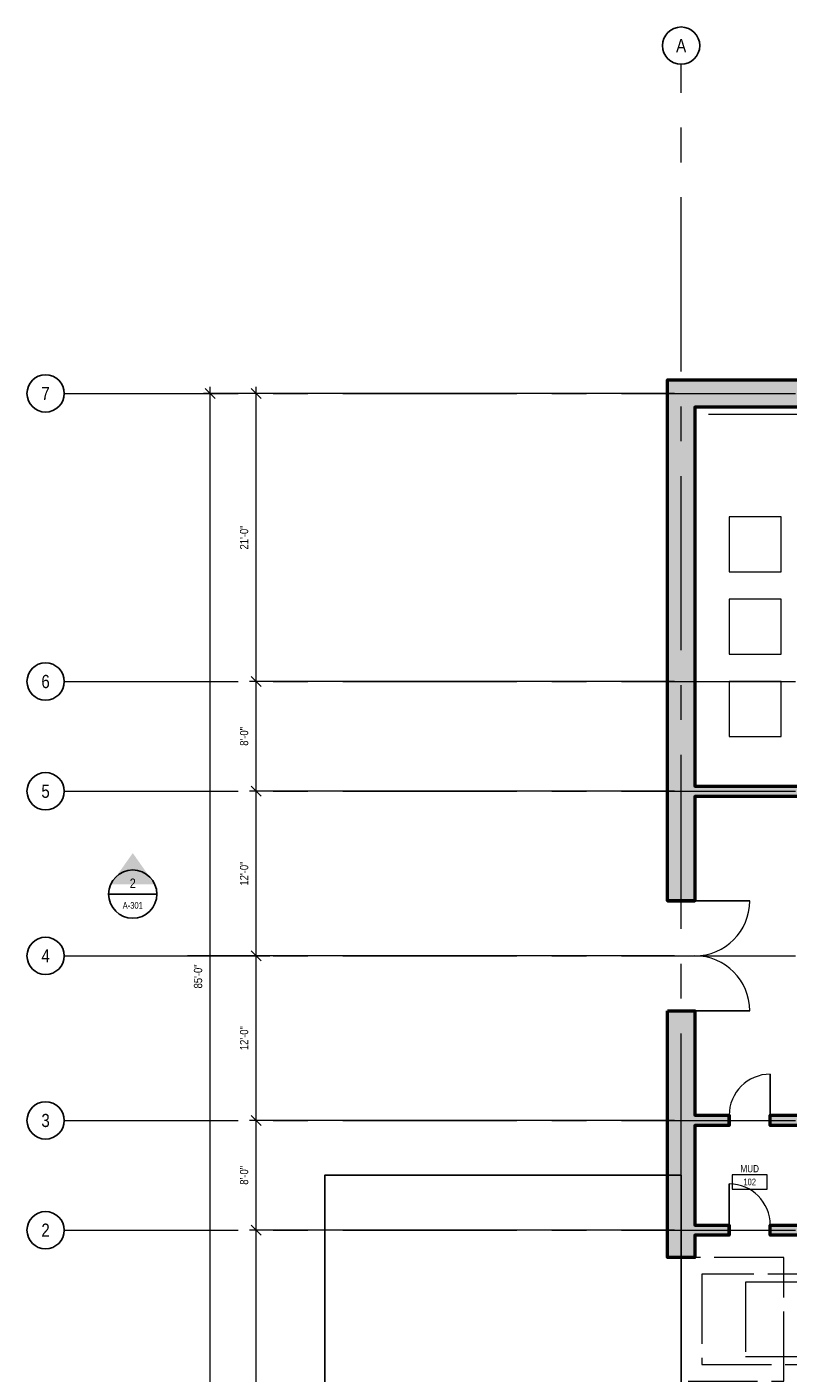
# Model space of a CAD drawing. Header units: inches. Extents: x -573 to 5349, y -139 to 1809.
# Tile 2 of 12: x -573 to 94, y 523 to 1701. Entities that reach past the tile are written whole.
import ezdxf
from ezdxf.enums import TextEntityAlignment as Align

# ---------------------------------------------------------------- set-up
doc = ezdxf.new("R2010")
doc.units = ezdxf.units.IN
doc.header["$LTSCALE"] = 48
doc.header["$MEASUREMENT"] = 0
doc.linetypes.add('CENTER', pattern=[5.08, 3.175, -0.635, 0.635, -0.635])
doc.linetypes.add('DASHED', pattern=[1.524, 1.27, -0.254])
for name, color, linetype, lineweight in [('A-ANNO-DIMS', 3, 'CONTINUOUS', 18), ('A-ANNO-SYMB', 7, 'CONTINUOUS', 25), ('A-AREA-IDEN', 5, 'CONTINUOUS', 18), ('A-DOOR', 2, 'CONTINUOUS', 25), ('A-DOOR-SWNG', 2, 'CONTINUOUS', 13), ('A-FLOR-FIXT', 6, 'CONTINUOUS', 18), ('A-FLOR-OVHD', 8, 'DASHED', 18), ('A-FURN', 8, 'DASHED', 13), ('A-GRID', 8, 'CENTER', 18), ('A-WALL', 7, 'CONTINUOUS', 50), ('A-WALL-PATT', 8, 'CONTINUOUS', 9), ('L-SITE', 7, 'CONTINUOUS', 25)]:
    doc.layers.add(name, color=color, linetype=linetype, lineweight=lineweight)
doc.styles.add('JM', font='IBMPlexSansCondensed-Regular.ttf')

msp = doc.modelspace()

# ---------------------------------------------------------------- hatches: boundary and pattern name
at = {"layer": 'A-ANNO-SYMB'}
h = msp.add_hatch(color=7, dxfattribs=at)
h.dxf.hatch_style = 1
h.paths.add_polyline_path([(-480, 977.9), (-499.3, 950.6), (-460.7, 950.6)])
at = {"layer": 'A-WALL-PATT'}
h = msp.add_hatch(color=7, dxfattribs=at)
h.dxf.hatch_style = 1
h.paths.add_polyline_path([(748.5, 1368), (748.5, 1272), (748.5, 1132.5), (750, 1132.5), (750, 1123.5), (744, 1123.5), (744, 1120.5), (714, 1120.5), (714, 1135.5), (739.5, 1135.5), (739.5, 1267.5), (592, 1267.5), (592, 1276.5), (739.5, 1276.5), (739.5, 1368), (532.5, 1368), (532.5, 1276.5), (560, 1276.5), (560, 1267.5), (532.5, 1267.5), (532.5, 1135.5), (678, 1135.5), (678, 1120.5), (528, 1120.5), (378, 1120.5), (378, 1135.5), (523.5, 1135.5), (523.5, 1267.5), (496, 1267.5), (496, 1276.5), (523.5, 1276.5), (523.5, 1368), (316.5, 1368), (316.5, 1276.5), (464, 1276.5), (464, 1267.5), (316.5, 1267.5), (316.5, 1135.5), (342, 1135.5), (342, 1120.5), (319.5, 1120.5), (316.5, 1120.5), (316.5, 1098), (307.5, 1098), (307.5, 1128), (307.5, 1272), (307.5, 1368), (12, 1368), (12, 1036.5), (307.5, 1036.5), (307.5, 1062), (316.5, 1062), (316.5, 1032), (319.5, 1032), (319.5, 828), (304.5, 828), (304.5, 1027.5), (12, 1027.5), (12, 936), (-12, 936), (-12, 1392), (822, 1392), (822, 1368)])
h = msp.add_hatch(color=7, dxfattribs=at)
h.dxf.hatch_style = 1
h.paths.add_polyline_path([(189, 748.5), (216, 748.5), (304.5, 748.5), (304.5, 756), (319.5, 756), (319.5, 744), (319.5, 712), (304.5, 712), (304.5, 739.5), (220.5, 739.5), (220.5, 652.5), (304.5, 652.5), (304.5, 680), (319.5, 680), (319.5, 655.5), (319.5, 652.5), (408, 652.5), (408, 655.5), (483, 655.5), (483, 640.5), (412.5, 640.5), (412.5, 372), (595.5, 372), (595.5, 640.5), (525, 640.5), (525, 655.5), (600, 655.5), (678, 655.5), (678, 640.5), (604.5, 640.5), (604.5, 372), (787.5, 372), (787.5, 480), (787.5, 640.5), (714, 640.5), (714, 655.5), (784.5, 655.5), (787.5, 655.5), (787.5, 678), (796.5, 678), (796.5, 648), (796.5, 484.5), (837, 484.5), (837, 475.5), (796.5, 475.5), (796.5, 372), (907.5, 372), (907.5, 475.5), (867, 475.5), (867, 484.5), (912, 484.5), (955.5, 484.5), (955.5, 608), (964.5, 608), (964.5, 484.5), (981, 484.5), (981, 475.5), (960, 475.5), (916.5, 475.5), (916.5, 372), (1068, 372), (1068, 475.5), (1011, 475.5), (1011, 484.5), (1068, 484.5), (1068, 763.5), (964.5, 763.5), (964.5, 640), (955.5, 640), (955.5, 763.5), (796.5, 763.5), (796.5, 714), (787.5, 714), (787.5, 768), (784.5, 768), (784.5, 846), (799.5, 846), (799.5, 772.5), (960, 772.5), (1068, 772.5), (1068, 816), (1092, 816), (1092, 348), (-12, 348), (-12, 384), (12, 384), (12, 372), (403.5, 372), (403.5, 643.5), (312, 643.5), (216, 643.5), (120, 643.5), (78, 643.5), (78, 652.5), (115.5, 652.5), (115.5, 739.5), (78, 739.5), (78, 748.5), (120, 748.5), (147, 748.5), (147, 739.5), (124.5, 739.5), (124.5, 652.5), (211.5, 652.5), (211.5, 739.5), (189, 739.5)])
h = msp.add_hatch(color=7, dxfattribs=at)
h.dxf.hatch_style = 1
h.paths.add_polyline_path([(-12, 840), (12, 840), (12, 748.5), (42, 748.5), (42, 739.5), (12, 739.5), (12, 652.5), (42, 652.5), (42, 643.5), (12, 643.5), (12, 624), (-12, 624)])

# ---------------------------------------------------------------- linework, layer by layer
at = {"layer": 'A-ANNO-DIMS'}
for p, q in [((-5.8, 1380), (-418.1, 1380)), ((-408, 1375.7), (-416.6, 1384.3)), ((-412.3, 354.2), (-412.3, 1385.8)), ((-5.8, 1380), (-377.8, 1380)), ((-367.7, 1375.7), (-376.3, 1384.3)), ((-372, 1122.2), (-372, 1385.8)), ((-367.7, 1123.7), (-376.3, 1132.3)), ((-367.7, 1123.7), (-376.3, 1132.3)), ((-372, 1026.2), (-372, 1133.8)), ((-5.8, 1128), (-377.8, 1128)), ((-5.8, 1128), (-377.8, 1128)), ((-372, 882.2), (-372, 1037.8)), ((-5.8, 1032), (-377.8, 1032)), ((-5.8, 1032), (-377.8, 1032)), ((-367.7, 1027.7), (-376.3, 1036.3)), ((-367.7, 1027.7), (-376.3, 1036.3)), ((-5.8, 888), (-377.8, 888)), ((-5.8, 888), (-377.8, 888)), ((-367.7, 883.7), (-376.3, 892.3)), ((-367.7, 883.7), (-376.3, 892.3)), ((-372, 738.2), (-372, 893.8)), ((-5.8, 744), (-377.8, 744)), ((-5.8, 744), (-377.8, 744)), ((-367.7, 739.7), (-376.3, 748.3)), ((-367.7, 739.7), (-376.3, 748.3)), ((-372, 642.2), (-372, 749.8)), ((-5.8, 648), (-377.8, 648)), ((-5.8, 648), (-377.8, 648)), ((-367.7, 643.7), (-376.3, 652.3)), ((-367.7, 643.7), (-376.3, 652.3)), ((-372, 354.2), (-372, 653.8))]:
    msp.add_line(p, q, dxfattribs=at)
at = {"layer": 'A-ANNO-SYMB'}
for p, q in [((-501.1, 942), (-458.9, 942)), ((-432, 888), (-360, 888))]:
    msp.add_line(p, q, dxfattribs=at)
for centre, radius in [((0, 1684.3), 16.3), ((-556.3, 1380), 16.3), ((-556.3, 1128), 16.3), ((-556.3, 1032), 16.3), ((-480, 942), 21.1), ((-556.3, 888), 16.3), ((-556.3, 744), 16.3), ((-556.3, 648), 16.3)]:
    msp.add_circle(centre, radius, dxfattribs=at)
at = {"layer": 'A-AREA-IDEN'}
msp.add_lwpolyline([(44.6, 683.9), (75.4, 683.9), (75.4, 696.4), (44.6, 696.4)], close=True, dxfattribs=at)
at = {"layer": 'A-DOOR'}
for p, q in [((12, 936), (60, 936)), ((12, 840), (60, 840)), ((78, 748.5), (78, 784.5)), ((42, 652.5), (42, 688.5)), ((0, 516), (0, 624))]:
    msp.add_line(p, q, dxfattribs=at)
at = {"layer": 'A-DOOR-SWNG'}
for centre, radius, start, end in [((12, 936), 48, 270, 360), ((12, 840), 48, 0, 90), ((78, 748.5), 36, 90, 180), ((42, 652.5), 36, 0, 90)]:
    msp.add_arc(centre, radius, start, end, dxfattribs=at)
at = {"layer": 'A-FLOR-FIXT'}
msp.add_line((24, 1362), (288, 1362), dxfattribs=at)
at = {"layer": 'A-FLOR-OVHD'}
msp.add_lwpolyline([(6, 516), (90, 516), (90, 624), (6, 624)], dxfattribs=at)
at = {"layer": 'A-FURN'}
for points in [[(42, 1224), (87.6, 1224), (87.6, 1272), (42, 1272)], [(42, 1152), (87.6, 1152), (87.6, 1200), (42, 1200)], [(42, 1080), (87.6, 1080), (87.6, 1128), (42, 1128)], [(18, 530.4), (210, 530.4), (210, 609.6), (18, 609.6)], [(56.4, 537.6), (108, 537.6), (108, 602.4), (56.4, 602.4)]]:
    msp.add_lwpolyline(points, close=True, dxfattribs=at)
at = {"layer": 'A-GRID'}
for p, q in [((0, 180), (0, 1668)), ((-540, 1380), (1236, 1380)), ((-540, 1128), (1236, 1128)), ((-540, 1032), (1236, 1032)), ((-540, 888), (1236, 888)), ((-540, 744), (1236, 744)), ((-540, 648), (1236, 648))]:
    msp.add_line(p, q, dxfattribs=at)
at = {"layer": 'A-WALL'}
for p, q in [((-12, 936), (12, 936)), ((-12, 840), (12, 840)), ((42, 739.5), (42, 748.5)), ((78, 739.5), (78, 748.5)), ((42, 643.5), (42, 652.5)), ((78, 643.5), (78, 652.5))]:
    msp.add_line(p, q, dxfattribs=at)
for points in [[(304.5, 1027.5), (12, 1027.5), (12, 936), (-12, 936), (-12, 1392), (822, 1392)], [(307.5, 1368), (12, 1368), (12, 1036.5), (307.5, 1036.5)], [(115.5, 739.5), (78, 739.5), (78, 748.5), (120, 748.5)], [(120, 643.5), (78, 643.5), (78, 652.5), (115.5, 652.5)]]:
    msp.add_lwpolyline(points, dxfattribs=at)
msp.add_lwpolyline([(-12, 840), (12, 840), (12, 748.5), (42, 748.5), (42, 739.5), (12, 739.5), (12, 652.5), (42, 652.5), (42, 643.5), (12, 643.5), (12, 624), (-12, 624)], close=True, dxfattribs=at)
at = {"layer": 'L-SITE'}
msp.add_lwpolyline([(-312, 216), (0, 216), (0, 696), (-312, 696)], close=True, dxfattribs=at)

# ---------------------------------------------------------------- texts
at = {"layer": 'A-ANNO-DIMS', "style": 'JM'}
for s, p in [('21\'-0"', (-376.8, 1254)), ('8\'-0"', (-376.8, 1080)), ('12\'-0"', (-376.8, 960)), ('85\'-0"', (-417.1, 870)), ('12\'-0"', (-376.8, 816)), ('8\'-0"', (-376.8, 696))]:
    msp.add_text(s, height=7.2, rotation=90, dxfattribs=at).set_placement(p, align=Align.BOTTOM_CENTER)
at = {"layer": 'A-ANNO-SYMB', "style": 'JM'}
for s, height, p in [('A', 11.5, (0, 1684.3)), ('7', 11.5, (-556.3, 1380)), ('6', 11.5, (-556.3, 1128)), ('5', 11.5, (-556.3, 1032)), ('2', 8.16, (-480, 951.5)), ('A-301', 5.76, (-480, 932.1)), ('4', 11.5, (-556.3, 888)), ('3', 11.5, (-556.3, 744)), ('2', 11.5, (-556.3, 648))]:
    msp.add_text(s, height=height, dxfattribs=at).set_placement(p, align=Align.MIDDLE_CENTER)
at = {"layer": 'A-AREA-IDEN', "style": 'JM'}
for s, height, p in [('MUD', 6.24, (60, 701.8)), ('102', 5.76, (60, 690.2))]:
    msp.add_text(s, height=height, dxfattribs=at).set_placement(p, align=Align.MIDDLE_CENTER)

doc.saveas('drawing.dxf')
